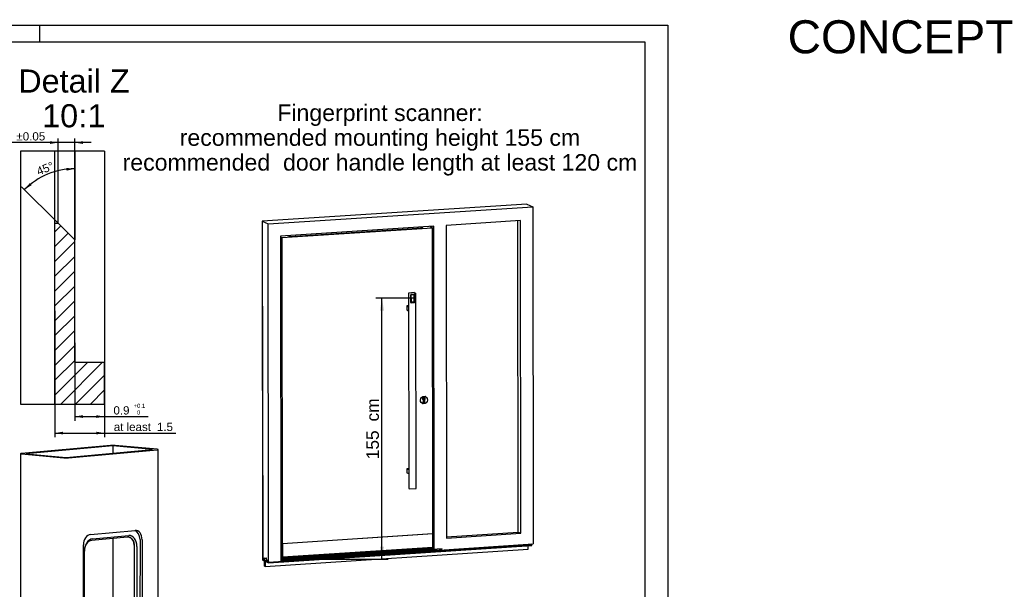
# Model space of a CAD drawing. Header units: millimetres. Extents: x 0 to 522, y -49 to 299.
# Tile 3 of 3: x 224 to 522, y 126 to 299. Entities that reach past the tile are written whole.
import ezdxf
from ezdxf.entities.mleader import LeaderData, LeaderLine
from ezdxf.enums import TextEntityAlignment as Align
from ezdxf.math import Vec2, Vec3

# ---------------------------------------------------------------- set-up
doc = ezdxf.new("R2010")
doc.units = ezdxf.units.MM
for name, color, linetype in [('0040_EKEY_DLINE_', 7, 'Continuous'), ('BODENSCHWELLE', 7, 'Continuous'), ('Default', 7, 'Continuous'), ('GLAS', 7, 'Continuous'), ('GRIFFSTANGE_ECKI', 7, 'Continuous'), ('Rahmen', 7, 'Continuous'), ('TÜRBLATT', 7, 'Continuous'), ('TÜRRAHMEN', 7, 'Continuous'), ('TÜRSCHLOSS', 7, 'Continuous'), ('VERKLEIDUNG_TÜRB', 7, 'Continuous'), ('VERKLEIDUNG_TÜRR', 7, 'Continuous'), ('ZYLINDER', 7, 'Continuous')]:
    doc.layers.add(name, color=color, linetype=linetype)
doc.styles.add('SEACAD_Arial', font='arial.ttf')
doc.dimstyles.new('ISO', dxfattribs={"dimtxt": 2.5, "dimasz": 2.5, "dimexe": 1.25, "dimexo": 0, "dimtad": 1, "dimlfac": 0.5, "dimdsep": 46, "dimtxsty": 'SEACAD_Arial', "dimblk1": '_SE_FILLED', "dimblk2": '_SE_FILLED', "dimsah": 1, "dimcen": 1.25, "dimadec": 0, "dimazin": 0, "dimtfac": 0.5, "dimtdec": 3, "dimtmove": 0, "dimatfit": 3, "dimfxl": 1, "dimarcsym": 0})

# ---------------------------------------------------------------- blocks, each defined once
blk = doc.blocks.new('_DOT')
at = {"color": 0}
blk.add_line((0, 0), (-1, 0), dxfattribs=at)
at = {"color": 0, "const_width": 0.333}
blk.add_lwpolyline([(-0.1665, 0, 1), (0.1665, 0, 1)], format="xyb", close=True, dxfattribs=at)
blk = doc.blocks.new('SE7')
at = {"layer": '0040_EKEY_DLINE_', "linetype": 'Continuous'}
h = blk.add_hatch(dxfattribs=at)
h.set_pattern_fill('LINE', angle=45, style=0)
h.paths.add_polyline_path([(234.57, 182.45), (249.57, 182.45), (249.57, 195.13), (240.57, 195.13), (240.57, 232.13), (235.57, 237.13), (234.57, 237.13)])
at = {"layer": '0040_EKEY_DLINE_', "color": 7, "linetype": 'Continuous'}
for p, q in [((234.57, 237.13), (234.57, 258.94)), ((235.57, 237.13), (235.57, 258.94)), ((240.57, 258.94), (240.57, 232.13)), ((249.57, 258.94), (249.57, 225.13)), ((234.57, 182.45), (234.57, 237.13)), ((234.57, 237.13), (235.57, 237.13)), ((235.57, 237.13), (240.57, 232.13)), ((240.57, 195.13), (240.57, 232.13)), ((249.57, 225.13), (249.57, 195.13)), ((240.57, 195.13), (249.57, 195.13)), ((249.57, 182.45), (249.57, 195.13))]:
    blk.add_line(p, q, dxfattribs=at)
blk = doc.blocks.new('SE11')
at = {"layer": 'Default', "color": 7, "linetype": 'Continuous'}
blk.add_line((224.21, 182.45), (249.57, 182.45), dxfattribs=at)
blk = doc.blocks.new('SE12')
at = {"layer": 'Default', "color": 7, "linetype": 'Continuous'}
blk.add_line((249.57, 258.94), (224.21, 258.94), dxfattribs=at)
blk = doc.blocks.new('SE10')
at = {"layer": 'Default', "color": 7, "linetype": 'Continuous'}
blk.add_line((224.21, 258.94), (224.21, 182.45), dxfattribs=at)
for name in ['SE12', 'SE11']:
    blk.add_blockref(name, (0, 0))
blk = doc.blocks.new('SE9')
at = {"layer": 'Default'}
blk.add_blockref('SE10', (0, 0), dxfattribs=at)
blk = doc.blocks.new('SE8')
blk.add_blockref('SE9', (0, 0))
blk = doc.blocks.new('DMBLK11')
at = {"layer": 'Default', "linetype": 'Continuous'}
for points in [[(233.07, 261.96), (233.07, 261.12), (235.57, 261.54)], [(243.07, 261.96), (240.57, 261.54), (243.07, 261.12)]]:
    blk.add_hatch(color=7, dxfattribs=at).paths.add_polyline_path(points)
at = {"layer": 'Default', "color": 7, "linetype": 'Continuous'}
for p, q in [((235.57, 237.13), (235.57, 262.79)), ((240.57, 232.13), (240.57, 262.79)), ((245.57, 261.54), (215.92, 261.54))]:
    blk.add_line(p, q, dxfattribs=at)
at = {"layer": 'Default', "color": 7, "linetype": 'Continuous', "style": 'SEACAD_Arial'}
for s, p in [('0.5', (216.79, 264.67)), ('±0.05', (222.93, 264.67))]:
    blk.add_text(s, height=2.5, dxfattribs=at).set_placement(p, align=Align.TOP_LEFT)
blk = doc.blocks.new('_SE_FILLED')
at = {"color": 0}
blk.add_line((0, 0), (-1, 0), dxfattribs=at)
blk.add_solid([(0, 0), (-1, -0.1665), (-1, 0.1665), (0, 0)], dxfattribs=at)
blk = doc.blocks.new('DMBLK12')
at = {"layer": 'Default', "linetype": 'Continuous'}
for points in [[(238.1, 253.04), (240.57, 253.6), (238.05, 253.87)], [(226.98, 249.28), (225.39, 247.31), (227.54, 248.66)]]:
    blk.add_hatch(color=7, dxfattribs=at).paths.add_polyline_path(points)
at = {"layer": 'Default', "color": 7, "linetype": 'Continuous'}
for p, q in [((240.57, 232.13), (240.57, 254.85)), ((235.57, 237.13), (224.51, 248.19))]:
    blk.add_line(p, q, dxfattribs=at)
blk.add_arc((240.57, 232.13), 21.46, 90, 135, dxfattribs=at)
at = {"layer": 'Default', "color": 7, "linetype": 'Continuous', "style": 'SEACAD_Arial'}
blk.add_text('45°', height=2.5, rotation=22.5, dxfattribs=at).set_placement((228.7, 253.83), align=Align.TOP_LEFT)
blk = doc.blocks.new('DMBLK13')
at = {"layer": 'Default', "linetype": 'Continuous'}
for points in [[(237.07, 173.25), (237.07, 174.09), (234.57, 173.67)], [(247.07, 173.25), (249.57, 173.67), (247.07, 174.09)]]:
    blk.add_hatch(color=7, dxfattribs=at).paths.add_polyline_path(points)
at = {"layer": 'Default', "color": 7, "linetype": 'Continuous'}
for p, q in [((234.57, 210.65), (234.57, 172.42)), ((249.57, 192.61), (249.57, 172.42)), ((234.57, 173.67), (271.2, 173.67))]:
    blk.add_line(p, q, dxfattribs=at)
at = {"layer": 'Default', "color": 7, "linetype": 'Continuous', "style": 'SEACAD_Arial'}
for s, p in [('at least', (252.38, 176.79)), ('1.5', (265.44, 176.79))]:
    blk.add_text(s, height=2.5, dxfattribs=at).set_placement(p, align=Align.TOP_LEFT)
blk = doc.blocks.new('DMBLK14')
at = {"layer": 'Default', "linetype": 'Continuous'}
for points in [[(243.07, 178.25), (243.07, 179.09), (240.57, 178.67)], [(247.07, 178.25), (249.57, 178.67), (247.07, 179.09)]]:
    blk.add_hatch(color=7, dxfattribs=at).paths.add_polyline_path(points)
at = {"layer": 'Default', "color": 7, "linetype": 'Continuous'}
for p, q in [((249.57, 205.28), (249.57, 177.42)), ((240.57, 200.94), (240.57, 177.42)), ((240.57, 178.67), (262.74, 178.67))]:
    blk.add_line(p, q, dxfattribs=at)
at = {"layer": 'Default', "color": 7, "linetype": 'Continuous', "style": 'SEACAD_Arial'}
for s, height, p in [('0.9', 2.5, (252.28, 181.79)), ('+0.1', 1.25, (258.42, 182.54)), ('0', 1.25, (259.42, 180.54))]:
    blk.add_text(s, height=height, dxfattribs=at).set_placement(p, align=Align.TOP_LEFT)
blk = doc.blocks.new('SE13')
at = {"layer": '0040_EKEY_DLINE_', "color": 7, "linetype": 'Continuous'}
for p, q in [((251.37, 169.91), (224.51, 167.49)), ((252.08, 169.78), (225.92, 167.42)), ((264.1, 168.69), (252.08, 169.78)), ((252.08, 169.78), (252.08, 167.61)), ((265.52, 168.76), (252.78, 169.91)), ((224.22, 167.42), (224.2, 67.83)), ((224.51, 167.36), (237.24, 166.21)), ((225.92, 167.42), (237.95, 166.34)), ((237.95, 166.34), (264.1, 168.69)), ((238.66, 166.21), (265.52, 168.63)), ((265.79, 69.1), (265.81, 168.69)), ((245.33, 143.01), (258.83, 144.23)), ((256.57, 142.21), (245.62, 141.22)), ((245.97, 141.69), (256.93, 142.67)), ((252.07, 141.8), (252.06, 96)), ((260.32, 141.49), (260.31, 95.47)), ((260.95, 141.43), (260.95, 95.42)), ((243.21, 93.82), (243.21, 139.83)), ((243.49, 98.14), (243.5, 137.98)), ((258.61, 99.58), (258.62, 139.42)), ((258.69, 99.57), (258.69, 139.41)), ((259.4, 139.41), (259.39, 99.57)), ((245.54, 95.41), (256.49, 96.4)), ((245.61, 95.41), (256.56, 96.4)), ((256.92, 95.87), (245.96, 94.88)), ((258.19, 92.3), (244.74, 91.08)), ((258.83, 92.24), (245.33, 91.02)), ((238.64, 66.62), (265.5, 69.04)), ((224.5, 67.77), (237.23, 66.62))]:
    blk.add_line(p, q, dxfattribs=at)
for centre, major_axis, ratio, start_param, end_param in [((252.08, 169.84), (1, 0), 0.090266, 0.785869, 2.356665), ((225.22, 167.42), (1, 0), 0.090266, 2.356665, 3.927462), ((264.81, 168.69), (-1, 0), 0.090266, 2.356665, 3.927462), ((237.95, 166.27), (-1, 0), 0.090266, 0.785869, 2.356665), ((245.33, 140.02), (-0.27, -2.99), 0.703889, 3.269017, 4.839813), ((258.2, 141.29), (-0.27, -2.99), 0.703889, 1.698221, 2.990733), ((258.83, 141.24), (-0.27, -2.99), 0.703889, 1.698221, 3.269017), ((245.97, 138.2), (-0.31, -3.49), 0.703889, 3.269017, 4.839813), ((245.62, 138.23), (0.27, 2.99), 0.703889, 0.127424, 1.425378), ((256.57, 139.22), (-0.27, -2.99), 0.703889, 1.698221, 3.269017), ((256.5, 139.23), (-0.27, -2.99), 0.703889, 1.698221, 3.124773), ((256.92, 139.19), (-0.31, -3.49), 0.703889, 1.698221, 3.269017), ((256.49, 99.39), (-0.27, -2.99), 0.703889, 0.127424, 1.698221), ((256.56, 99.38), (-0.27, -2.99), 0.703889, 0.127424, 1.698221), ((256.92, 99.35), (0.31, 3.49), 0.703889, 3.269017, 4.839813), ((245.61, 98.4), (0.27, 2.99), 0.703889, 1.71594, 3.269017), ((245.96, 98.36), (0.31, 3.49), 0.703889, 1.698221, 3.269017), ((245.54, 98.4), (0.27, 2.99), 0.703889, 3.158412, 3.269017), ((258.19, 95.28), (-0.27, -2.99), 0.703889, 0.127424, 1.698221), ((258.83, 95.23), (0.27, 2.99), 0.703889, 3.269017, 4.839813), ((245.33, 94.01), (0.27, 2.99), 0.703889, 1.698221, 3.269017), ((264.79, 69.1), (-1, 0), 0.090266, 2.356665, 3.141593), ((225.2, 67.83), (1, 0), 0.090266, 3.141593, 3.927462), ((237.94, 66.68), (1, 0), 0.090266, 3.927462, 5.498258)]:
    blk.add_ellipse(centre, major_axis=major_axis, ratio=ratio, start_param=start_param, end_param=end_param, dxfattribs=at)
blk = doc.blocks.new('SE14')
at = {"layer": 'BODENSCHWELLE', "color": 7, "linetype": 'Continuous'}
for p, q in [((302.94, 135.08), (378.77, 140.03)), ((378.77, 140.03), (378.68, 140.13)), ((378.83, 139.87), (378.77, 140.03)), ((298.17, 133.35), (377.77, 138.55)), ((299.23, 134.68), (378.83, 139.87)), ((299.23, 134.43), (378.83, 139.63)), ((302.94, 135.84), (348.77, 138.83)), ((302.94, 135.55), (348.94, 138.56)), ((302.94, 135.38), (349, 138.39)), ((377.77, 138.55), (377.77, 139.56)), ((378.83, 139.63), (378.83, 139.87)), ((297.98, 135.9), (298.27, 135.77)), ((297.98, 133.44), (297.98, 135.9)), ((298.17, 135.16), (298.17, 133.35)), ((298.55, 134.99), (298.17, 135.16)), ((298.27, 135.77), (298.38, 135.97)), ((298.38, 135.97), (298.5, 135.91)), ((298.5, 135.91), (298.5, 135.55)), ((298.5, 135.55), (298.83, 135.29)), ((298.55, 134.74), (298.55, 134.99)), ((298.71, 134.67), (298.55, 134.74)), ((298.71, 134.84), (298.71, 134.67)), ((298.94, 134.74), (298.71, 134.84)), ((298.83, 135.29), (298.9, 135.12)), ((298.9, 135.12), (299.17, 134.84)), ((298.94, 134.57), (298.94, 134.74)), ((299.23, 134.43), (298.94, 134.57)), ((299.17, 134.84), (299.23, 134.68)), ((299.23, 134.68), (299.23, 134.43)), ((302.94, 136.27), (303.14, 136.28)), ((302.94, 136.2), (303.14, 136.22)), ((298.17, 133.35), (297.98, 133.44))]:
    blk.add_line(p, q, dxfattribs=at)
at = {"layer": 'GLAS', "color": 7, "linetype": 'Continuous'}
for p, q in [((374.71, 143.74), (374.59, 237.91)), ((353.03, 142.32), (374.71, 143.74))]:
    blk.add_line(p, q, dxfattribs=at)
at = {"layer": 'GRIFFSTANGE_ECKI', "color": 7, "linetype": 'Continuous'}
for p, q in [((341.54, 215.98), (341.62, 156.96)), ((343.36, 216.15), (341.58, 216.03)), ((342.23, 213.19), (342.22, 215.46)), ((342.27, 213.4), (342.27, 215.37)), ((342.28, 215.38), (342.29, 213.41)), ((342.36, 215.62), (343.26, 215.68)), ((343.15, 215.58), (342.42, 215.54)), ((342.43, 215.56), (343.16, 215.61)), ((343.29, 213.48), (343.29, 215.45)), ((343.29, 213.48), (343.29, 215.45)), ((343.32, 215.44), (343.32, 213.47)), ((343.38, 215.55), (343.39, 213.27)), ((343.7, 216), (343.39, 216.14)), ((343.4, 215.54), (343.4, 213.26)), ((343.81, 156.94), (343.73, 215.96)), ((341.54, 212.2), (340.98, 212.16)), ((340.98, 212.16), (341.54, 211.9)), ((340.98, 212.16), (340.98, 210.93)), ((343.25, 213.11), (342.35, 213.05)), ((343.26, 213.11), (342.37, 213.05)), ((342.42, 213.27), (343.15, 213.32)), ((342.43, 213.27), (343.15, 213.32)), ((343.16, 213.29), (342.44, 213.24)), ((340.98, 210.93), (341.54, 210.67)), ((341.61, 162.93), (341.04, 162.9)), ((341.04, 162.9), (341.61, 162.64)), ((341.04, 162.9), (341.04, 161.66)), ((341.04, 161.66), (341.61, 161.41)), ((341.64, 156.92), (341.96, 156.78)), ((341.98, 156.77), (343.76, 156.89))]:
    blk.add_line(p, q, dxfattribs=at)
for centre, start, end in [((341.59, 215.98), 93.7344, 180.0753), ((343.37, 216.1), 65.5379, 93.7344), ((343.68, 215.96), 0.0753, 65.5379), ((341.67, 156.96), 180.0753, 245.5379), ((341.98, 156.82), 245.5379, 273.7344), ((343.76, 156.94), 273.7344, 0.0753)]:
    blk.add_arc(centre, 0.05, start, end, dxfattribs=at)
for centre, major_axis, start_param, end_param in [((342.36, 215.47), (-0.062, -0.137), 3.601004, 5.1718), ((342.43, 215.39), (-0.072, -0.159), 3.601004, 5.1718), ((342.42, 215.39), (0.062, 0.137), 0.459411, 2.030208), ((343.15, 215.44), (-0.062, -0.137), 2.030208, 3.601004), ((343.16, 215.43), (-0.072, -0.159), 2.030208, 3.601004), ((343.15, 215.44), (-0.062, -0.137), 2.030208, 3.141593), ((343.26, 215.53), (-0.062, -0.137), 2.030208, 3.601004), ((343.24, 215.54), (-0.062, -0.137), 2.030208, 3.078915), ((342.37, 213.2), (0.062, 0.137), 2.030208, 3.601004), ((342.44, 213.42), (0.072, 0.159), 2.030208, 3.601004), ((342.43, 213.42), (0.062, 0.137), 2.030208, 3.601004), ((342.35, 213.2), (0.062, 0.137), 3.20427, 3.601004), ((342.42, 213.42), (0.062, 0.137), 3.141593, 3.601004), ((343.15, 213.47), (-0.062, -0.137), 0.459411, 2.030208), ((343.15, 213.47), (-0.062, -0.137), 0.459411, 2.030208), ((343.16, 213.46), (0.072, 0.159), 3.601004, 5.1718), ((343.25, 213.26), (-0.062, -0.137), 0.459411, 2.030208), ((343.26, 213.25), (0.062, 0.137), 3.601004, 5.1718)]:
    blk.add_ellipse(centre, major_axis=major_axis, ratio=0.922778, start_param=start_param, end_param=end_param, dxfattribs=at)
at = {"layer": 'TÜRBLATT', "color": 7, "linetype": 'Continuous'}
for p, q in [((303.18, 232.81), (348.79, 235.78)), ((305.73, 233.11), (345.72, 235.72)), ((344.3, 235.63), (344.3, 235.93)), ((345.13, 235.99), (345.72, 235.72)), ((348.64, 236.13), (348.11, 236.09)), ((348.79, 235.78), (348.11, 236.09)), ((348.5, 236.21), (348.64, 236.14)), ((348.92, 139.24), (348.79, 235.78)), ((302.81, 232.98), (303.18, 232.81)), ((303.18, 232.81), (303.31, 136.27)), ((305.73, 233.11), (305.14, 233.38)), ((303.26, 136.11), (348.87, 139.09)), ((351.69, 138.64), (304.48, 135.56)), ((304.48, 135.56), (351.69, 138.64)), ((304.48, 135.56), (351.69, 138.64)), ((348.86, 139.24), (348.92, 139.24)), ((348.87, 139.09), (348.92, 139.24)), ((351.69, 138.64), (351.69, 138.64)), ((351.69, 138.64), (351.69, 138.64)), ((303.14, 136.54), (302.94, 136.64)), ((302.94, 136.3), (303.14, 136.31)), ((303.14, 136.17), (303.14, 136.54)), ((303.26, 136.11), (303.14, 136.17)), ((303.31, 136.27), (303.26, 136.11)), ((303.31, 136.27), (303.4, 136.27)), ((304.48, 135.56), (304.48, 135.56)), ((304.48, 135.56), (304.48, 135.56)), ((304.48, 135.56), (304.48, 135.56)), ((304.48, 135.56), (304.48, 135.56))]:
    blk.add_line(p, q, dxfattribs=at)
at = {"layer": 'TÜRRAHMEN', "color": 7, "linetype": 'Continuous'}
for p, q in [((377.37, 242.94), (297.3, 237.72)), ((299.06, 236.92), (379.13, 242.15)), ((377.37, 242.94), (379.13, 242.15)), ((379.13, 242.15), (379.26, 140.17)), ((297.3, 237.72), (299.06, 236.92)), ((297.3, 237.72), (297.44, 135.25)), ((299.19, 134.45), (299.06, 236.92)), ((349.16, 236.25), (302.81, 233.22)), ((348.64, 236.22), (348.64, 235.85)), ((349.29, 138.49), (349.16, 236.25)), ((375.38, 237.96), (352.91, 236.49)), ((352.91, 236.49), (353.03, 141.91)), ((375.51, 143.37), (375.38, 237.96)), ((302.81, 233.22), (302.94, 135.03)), ((353.03, 141.91), (375.51, 143.37)), ((374.71, 143.74), (375.51, 143.37)), ((349.29, 138.21), (379.26, 140.17)), ((348.77, 139.08), (348.77, 138.69)), ((349.07, 138.31), (349.29, 138.21)), ((349.29, 138.21), (349.29, 138.48)), ((297.44, 135.25), (299.19, 134.45))]:
    blk.add_line(p, q, dxfattribs=at)
at = {"layer": 'TÜRSCHLOSS', "color": 7, "linetype": 'Continuous'}
for p, q in [((346.66, 184.7), (346.62, 184.72)), ((345.68, 182.67), (345.73, 182.65)), ((345.96, 183.69), (345.96, 183.07)), ((346.43, 183.1), (346.43, 183.72))]:
    blk.add_line(p, q, dxfattribs=at)
blk.add_ellipse((346.19, 183.67), major_axis=(0.47, 1.02), ratio=0.922778, dxfattribs=at)
for centre, major_axis, start_param, end_param in [((346.19, 184.04), (-0.176, -0.387), 1.088286, 6.113722), ((346.19, 183.08), (0.104, 0.228), 2.030208, 5.1718)]:
    blk.add_ellipse(centre, major_axis=major_axis, ratio=0.922778, start_param=start_param, end_param=end_param, dxfattribs=at)
at = {"layer": 'VERKLEIDUNG_TÜRB', "color": 7, "linetype": 'Continuous'}
for p, q in [((348.82, 143.18), (303.4, 140.22)), ((348.85, 143.16), (303.43, 140.2)), ((348.85, 143.16), (348.82, 143.18)), ((348.86, 139.22), (348.85, 143.16)), ((303.43, 140.2), (303.4, 140.22)), ((303.4, 140.22), (303.4, 136.27)), ((303.43, 140.2), (303.44, 136.26)), ((303.44, 136.26), (348.86, 139.22)), ((303.44, 136.26), (303.4, 136.27))]:
    blk.add_line(p, q, dxfattribs=at)
at = {"layer": 'VERKLEIDUNG_TÜRR', "color": 7, "linetype": 'Continuous'}
for p, q in [((377.35, 242.95), (297.29, 237.73)), ((377.37, 242.94), (297.3, 237.72)), ((377.37, 242.94), (377.35, 242.95)), ((297.3, 237.72), (297.29, 237.73)), ((297.29, 237.73), (297.42, 135.26)), ((297.3, 237.72), (297.44, 135.25)), ((297.44, 135.25), (297.42, 135.26))]:
    blk.add_line(p, q, dxfattribs=at)
at = {"layer": 'ZYLINDER', "color": 7, "linetype": 'Continuous'}
for p, q in [((345.96, 183.69), (345.96, 183.07)), ((346, 183.73), (346.04, 183.71)), ((346.26, 184.25), (346.16, 184.24)), ((346.16, 184.24), (346.16, 184.21)), ((346.18, 184.21), (346.16, 184.22)), ((346.16, 184.02), (346.16, 183.94)), ((346.19, 183.94), (346.16, 183.95)), ((346.18, 184.01), (346.24, 183.98)), ((346.25, 184.11), (346.2, 184.13)), ((346.2, 183.97), (346.21, 183.96)), ((346.21, 183.94), (346.21, 183.96)), ((346.26, 183.91), (346.21, 183.94)), ((346.23, 183.88), (346.23, 183.83)), ((346.25, 183.83), (346.23, 183.84)), ((346.23, 183.83), (346.25, 183.83)), ((346.25, 183.83), (346.26, 183.91)), ((346.26, 184.2), (346.26, 184.25)), ((346.26, 183.91), (346.26, 183.98)), ((346.35, 184.38), (346.3, 184.4)), ((346.43, 183.1), (346.43, 183.72))]:
    blk.add_line(p, q, dxfattribs=at)
for centre, major_axis, ratio, start_param, end_param in [((346.19, 184.04), (-0.176, -0.387), 0.922778, 1.088286, 6.113722), ((346.19, 183.08), (0.104, 0.228), 0.922778, 2.030208, 5.1718), ((346.21, 184.11), (-0.0417, -0.0917), 0.922778, 3.804792, 6.150435), ((346.18, 184.1), (-0.0063, 0.0972), 0.345377, 1.542283, 2.419595), ((346.16, 184.15), (-0.0259, -0.0569), 0.922778, 2.990022, 3.601004), ((346.16, 183.87), (-0.0301, -0.0662), 0.922778, 2.030208, 3.601004), ((346.21, 184.11), (0.0417, 0.0917), 0.922778, 3.594184, 6.150435), ((346.26, 184.04), (0.0259, 0.0569), 0.922778, 2.45531, 3.601004), ((346.28, 184.1), (-0.0063, 0.0972), 0.345377, 0.355821, 1.516362)]:
    blk.add_ellipse(centre, major_axis=major_axis, ratio=ratio, start_param=start_param, end_param=end_param, dxfattribs=at)
for centre, major_axis in [((346.19, 184.04), (-0.155, -0.341)), ((346.19, 184.04), (0.153, 0.337)), ((346.21, 184.04), (-0.135, -0.296)), ((346.19, 183.08), (-0.085, -0.187)), ((346.19, 183.08), (-0.081, -0.177))]:
    blk.add_ellipse(centre, major_axis=major_axis, ratio=0.922778, dxfattribs=at)
for points, knots in [([(346.19, 184.21), (346.19, 184.2), (346.19, 184.2), (346.2, 184.2), (346.2, 184.19), (346.2, 184.19), (346.2, 184.18), (346.2, 184.18), (346.2, 184.17), (346.2, 184.16), (346.2, 184.16), (346.19, 184.15), (346.19, 184.14), (346.19, 184.14), (346.18, 184.13), (346.18, 184.13), (346.18, 184.12), (346.17, 184.12), (346.17, 184.11), (346.16, 184.11), (346.16, 184.11), (346.16, 184.1), (346.15, 184.1), (346.15, 184.1), (346.14, 184.1), (346.14, 184.1), (346.14, 184.1), (346.14, 184.1)], [0, 0, 0, 0, 0.173739, 0.173739, 0.173739, 0.328029, 0.328029, 0.328029, 0.453514, 0.453514, 0.453514, 0.58027, 0.58027, 0.58027, 0.68867, 0.68867, 0.68867, 0.786383, 0.786383, 0.786383, 0.883528, 0.883528, 0.883528, 0.987787, 0.987787, 0.987787, 1, 1, 1, 1]), ([(346.21, 184.01), (346.21, 184.01), (346.2, 184.02), (346.2, 184.03), (346.2, 184.03), (346.19, 184.04), (346.19, 184.05), (346.19, 184.06), (346.19, 184.06), (346.19, 184.07), (346.2, 184.08), (346.2, 184.09), (346.21, 184.09), (346.22, 184.1), (346.22, 184.1), (346.23, 184.11), (346.24, 184.11), (346.25, 184.11)], [0, 0, 0, 0, 0.125, 0.125, 0.25, 0.25, 0.375, 0.375, 0.5, 0.5, 0.625, 0.625, 0.75, 0.75, 0.875, 0.875, 1, 1, 1, 1])]:
    blk.add_open_spline(points, degree=3, knots=knots, dxfattribs=at)
blk = doc.blocks.new('DMBLK15')
at = {"layer": 'Default', "linetype": 'Continuous'}
for points in [[(334.14, 210.71), (333.51, 214.46), (332.89, 210.71)], [(334.14, 139.31), (332.89, 139.31), (333.51, 135.56)]]:
    blk.add_hatch(color=7, dxfattribs=at).paths.add_polyline_path(points)
at = {"layer": 'Default', "color": 7, "linetype": 'Continuous'}
for p, q in [((343.29, 214.46), (331.64, 214.46)), ((333.51, 135.56), (333.51, 214.46)), ((304.48, 135.56), (335.39, 135.56))]:
    blk.add_line(p, q, dxfattribs=at)
at = {"layer": 'Default', "color": 7, "linetype": 'Continuous', "style": 'SEACAD_Arial'}
for s, p in [('cm', (328.82, 177.18)), ('155', (328.82, 165.75))]:
    blk.add_text(s, height=3.75, rotation=90, dxfattribs=at).set_placement(p, align=Align.TOP_LEFT)

msp = doc.modelspace()

# ---------------------------------------------------------------- linework, layer by layer
at = {"layer": 'Rahmen', "color": 7, "linetype": 'Continuous'}
for p, q in [((0, 297), (420, 297)), ((230, 292), (230, 297)), ((420, 297), (420, 0)), ((20, 292), (413, 292)), ((413, 292), (413, 5))]:
    msp.add_line(p, q, dxfattribs=at)

# ---------------------------------------------------------------- block references
at = {"layer": 'Default'}
for name in ['SE8', 'SE7', 'SE14', 'SE13']:
    msp.add_blockref(name, (0, 0), dxfattribs=at)

# ---------------------------------------------------------------- texts
at = {"layer": 'Default', "color": 7, "linetype": 'Continuous', "style": 'SEACAD_Arial'}
for s, p in [('Detail Z', (223.503, 283.644)), ('10', (230.731, 273.144)), (':', (241.688, 273.144)), ('1', (244.427, 273.144))]:
    msp.add_text(s, height=7, dxfattribs=at).set_placement(p, align=Align.TOP_LEFT)

# ---------------------------------------------------------------- dimensions: what is measured, and where the dimension line sits
at = {"layer": 'Default', "color": 7, "linetype": 'Continuous'}
for base, p1, p2, text, picture, middle in [((235.567, 261.54), (240.567, 232.134), (235.567, 237.134), '\\A1;<> ±0.05', 'DMBLK11', (232.559, 261.54)), ((249.567, 173.669), (234.567, 237.134), (249.567, 195.134), '\\A1;at least <>', 'DMBLK13', (251.508, 173.669))]:
    dim = msp.add_linear_dim(base=base, p1=p1, p2=p2, text=text, dimstyle='ISO', override={"dimlfac": 0.1}, dxfattribs=at)
    dim.commit()
    dim.dimension.update_dxf_attribs({"geometry": picture, "text_midpoint": middle, "dimtype": 160})
dim = msp.add_angular_dim_2l(base=(232.354, 251.963), line1=((240.567, 232.134), (240.567, 232.144)), line2=((240.567, 232.134), (235.567, 237.134)), text='\\A1;<>', dimstyle='ISO', override={"dimlfac": 0.1, "dimdsep": 44, "dimtolj": 1}, dxfattribs=at)
dim.commit()
dim.dimension.update_dxf_attribs({"geometry": 'DMBLK12', "text_midpoint": (232.354, 251.963), "dimtype": 162})
for base, p1, p2, angle, text, override, picture, middle, dimtype in [((333.512, 214.461), (304.481, 135.558), (343.291, 214.461), 90, '\\A1;155\\l cm', {"dimtxt": 3.75, "dimasz": 3.75, "dimexe": 1.875, "dimgap": 0.9375, "dimdsep": 44, "dimcen": 1.875}, 'DMBLK15', (333.512, 175.009), 160), ((240.567, 178.669), (240.567, 195.134), (249.567, 195.134), 0, '\\A1;<>{\\H0.5x; \\S+0.1^ 0;}', {"dimlfac": 0.1}, 'DMBLK14', (251.402, 178.669), 161)]:
    dim = msp.add_linear_dim(base=base, p1=p1, p2=p2, angle=angle, text=text, dimstyle='ISO', override=override, dxfattribs=at)
    dim.commit()
    dim.dimension.update_dxf_attribs({"geometry": picture, "text_midpoint": middle, "dimtype": dimtype})

# ---------------------------------------------------------------- leaders
ml = msp.add_multileader_mtext('Standard', dxfattribs=at)
ml.set_content('{\\pxsm0.9;\\fArial|b0||i0||c0|p34;\\W1.;CONCEPT\\P}', color=256)
ml.set_leader_properties()
ml.set_arrow_properties(name='DOT')
ml.build(insert=Vec2(0, 0))
ml.multileader.update_dxf_attribs({"leader_type": 0, "dogleg_length": 0, "arrow_head_size": 10})
ctx = ml.context
ctx.base_point, ctx.char_height, ctx.arrow_head_size, ctx.landing_gap_size = Vec3(454.217, 293.435), 10, 10, 3.5
ctx.mtext.insert = Vec3(456.217, 298.52)
ml = msp.add_multileader_mtext('Standard', dxfattribs=at)
ml.set_content('{\\pxsm0.9;\\fArial|b0||i0||c0|p34;\\W1.;Fingerprint scanner:\\Precommended mounting height 155 cm\\Precommended  door handle length at least 120 cm\\P}', color=256)
ml.set_leader_properties()
ml.set_arrow_properties(name='DOT')
ml.build(insert=Vec2(0, 0))
ml.multileader.update_dxf_attribs({"leader_type": 0, "dogleg_length": 0, "arrow_head_size": 5})
ctx = ml.context
ctx.base_point, ctx.char_height, ctx.arrow_head_size, ctx.landing_gap_size = Vec3(253.567, 269.824), 5, 5, 1.75
ctx.text_align_type = 1
ctx.mtext.insert, ctx.mtext.alignment = Vec3(332.895, 273.056), 2

doc.saveas('drawing.dxf')
